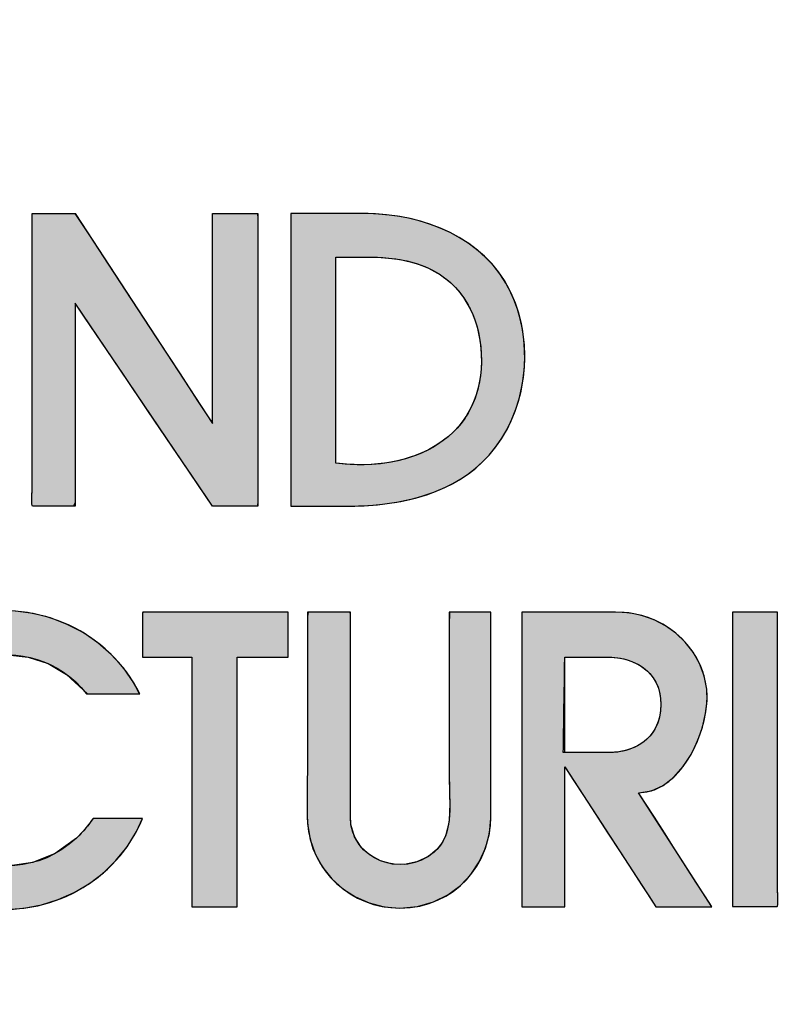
# Model space of a CAD drawing. Header units: inches. Extents: x 0 to 253, y 1 to 187.
# Tile 10 of 17: x 236 to 244, y 11 to 21. Entities that reach past the tile are written whole.
import ezdxf
from ezdxf import colors
from ezdxf.entities.mleader import LeaderData, LeaderLine
from ezdxf.math import Vec2, Vec3

# ---------------------------------------------------------------- set-up
doc = ezdxf.new("R2010")
doc.units = ezdxf.units.IN
doc.header["$MEASUREMENT"] = 0
doc.layers.add('Default', color=7, linetype='Continuous')

# ---------------------------------------------------------------- blocks, each defined once
blk = doc.blocks.new('_DOT')
at = {"color": 0}
blk.add_line((0, 0), (-1, 0), dxfattribs=at)
at = {"color": 0, "const_width": 0.333}
blk.add_lwpolyline([(-0.1665, 0, 1), (0.1665, 0, 1)], format="xyb", close=True, dxfattribs=at)
blk = doc.blocks.new('block_2')
at = {"layer": 'Default', "linetype": 'Continuous'}
for points in [[(0.24683, 0.05811), (0.23145, 0.04686), (0.215, 0.04023), (0.1981, 0.03788), (0.18134, 0.03942), (0.16533, 0.04452), (0.15068, 0.05279), (0.13798, 0.06387), (0.12784, 0.07742), (0.12087, 0.09305), (0.11767, 0.11041), (0.11884, 0.12913), (0.1237, 0.14549), (0.13141, 0.15943), (0.14153, 0.17108), (0.15359, 0.18031), (0.16711, 0.187), (0.1816, 0.19102), (0.19658, 0.19224), (0.21158, 0.19054), (0.22611, 0.18578), (0.2397, 0.17786), (0.25187, 0.16663), (0.25487, 0.16367), (0.25699, 0.16367), (0.2604, 0.16367), (0.26474, 0.16367), (0.2697, 0.16367), (0.27491, 0.16367), (0.28006, 0.16367), (0.28478, 0.16367), (0.28875, 0.16367), (0.29163, 0.16367), (0.29307, 0.16367), (0.28884, 0.17158), (0.28122, 0.18255), (0.2724, 0.19238), (0.26252, 0.201), (0.25172, 0.20837), (0.24015, 0.21442), (0.22795, 0.21909), (0.21526, 0.22232), (0.20223, 0.22406), (0.189, 0.22424), (0.17572, 0.2228), (0.16193, 0.2195), (0.1484, 0.21424), (0.13587, 0.2073), (0.12445, 0.19884), (0.11426, 0.18903), (0.1054, 0.17802), (0.09799, 0.16599), (0.09213, 0.1531), (0.08795, 0.13951), (0.08555, 0.1254), (0.08504, 0.11092), (0.08631, 0.09702), (0.08907, 0.08441), (0.0934, 0.07235), (0.09917, 0.06095), (0.10626, 0.05031), (0.11454, 0.04056), (0.12388, 0.03179), (0.13415, 0.02413), (0.14525, 0.01768), (0.15702, 0.01255), (0.16937, 0.00885), (0.18226, 0.00665), (0.19546, 0.00598), (0.20851, 0.00687), (0.22126, 0.00926), (0.23358, 0.0131), (0.24533, 0.01832), (0.25638, 0.02486), (0.26659, 0.03267), (0.27583, 0.04167), (0.28396, 0.05181), (0.29085, 0.06302), (0.29522, 0.07245), (0.29404, 0.07245), (0.2915, 0.07245), (0.28789, 0.07245), (0.28355, 0.07245), (0.27879, 0.07245), (0.27392, 0.07245), (0.26926, 0.07245), (0.26513, 0.07245), (0.26184, 0.07245), (0.25972, 0.07245), (0.25895, 0.07229), (0.25798, 0.07089), (0.25698, 0.06951), (0.25596, 0.06815), (0.25491, 0.06681), (0.25383, 0.06549), (0.25272, 0.0642), (0.25159, 0.06293), (0.25044, 0.06169), (0.24926, 0.06047), (0.24806, 0.05928)], [(0.29526, 0.19042), (0.29609, 0.19042), (0.29835, 0.19042), (0.30175, 0.19042), (0.30595, 0.19042), (0.31064, 0.19042), (0.31551, 0.19042), (0.32023, 0.19042), (0.3245, 0.19042), (0.328, 0.19042), (0.33041, 0.19042), (0.33141, 0.19042), (0.33142, 0.1871), (0.33142, 0.17639), (0.33142, 0.15982), (0.33142, 0.139), (0.33142, 0.11552), (0.33142, 0.09097), (0.33142, 0.06696), (0.33142, 0.04507), (0.33142, 0.02691), (0.33142, 0.01407), (0.33142, 0.00815), (0.33188, 0.00793), (0.33369, 0.00793), (0.33659, 0.00793), (0.34029, 0.00793), (0.34451, 0.00793), (0.34895, 0.00793), (0.35332, 0.00793), (0.35735, 0.00793), (0.36073, 0.00793), (0.36317, 0.00793), (0.3644, 0.00793), (0.36449, 0.00983), (0.36449, 0.01902), (0.36449, 0.03442), (0.36449, 0.05444), (0.36449, 0.07746), (0.36449, 0.10191), (0.36449, 0.12618), (0.36449, 0.14868), (0.36449, 0.16781), (0.36449, 0.18197), (0.36449, 0.18956), (0.36476, 0.19042), (0.36647, 0.19042), (0.36949, 0.19042), (0.37349, 0.19042), (0.37813, 0.19042), (0.3831, 0.19042), (0.38808, 0.19042), (0.39272, 0.19042), (0.39672, 0.19042), (0.39973, 0.19042), (0.40145, 0.19042), (0.40172, 0.19057), (0.40172, 0.19195), (0.40172, 0.19451), (0.40172, 0.19798), (0.40172, 0.20205), (0.40172, 0.20645), (0.40172, 0.21088), (0.40172, 0.21505), (0.40172, 0.21867), (0.40172, 0.22146), (0.40172, 0.22313), (0.39941, 0.22347), (0.39247, 0.22347), (0.38554, 0.22347), (0.3786, 0.22347), (0.37167, 0.22347), (0.36474, 0.22347), (0.3578, 0.22347), (0.35087, 0.22347), (0.34394, 0.22347), (0.337, 0.22347), (0.33007, 0.22347), (0.32409, 0.22347), (0.32146, 0.22347), (0.31882, 0.22347), (0.31618, 0.22347), (0.31354, 0.22347), (0.31091, 0.22347), (0.30827, 0.22347), (0.30563, 0.22347), (0.30299, 0.22347), (0.30036, 0.22347), (0.29772, 0.22347), (0.29538, 0.22346), (0.29532, 0.22263), (0.29528, 0.22063), (0.29525, 0.21769), (0.29524, 0.21408), (0.29523, 0.21003), (0.29523, 0.20579), (0.29524, 0.20161), (0.29524, 0.19774), (0.29525, 0.19442), (0.29526, 0.19189)], [(0.48348, 0.0069), (0.49641, 0.00805), (0.50815, 0.01135), (0.51863, 0.01652), (0.52775, 0.02332), (0.53543, 0.03147), (0.54159, 0.04072), (0.54614, 0.05081), (0.549, 0.06148), (0.55008, 0.07247), (0.55009, 0.07768), (0.55009, 0.09055), (0.55009, 0.10973), (0.55009, 0.13283), (0.55009, 0.15746), (0.55009, 0.18121), (0.55009, 0.2017), (0.55009, 0.21652), (0.55009, 0.22329), (0.54939, 0.22347), (0.54693, 0.22347), (0.54313, 0.22347), (0.5385, 0.22347), (0.53351, 0.22347), (0.52866, 0.22347), (0.52442, 0.22347), (0.52129, 0.22347), (0.51975, 0.22347), (0.51967, 0.21349), (0.51967, 0.19976), (0.51967, 0.18603), (0.51967, 0.1723), (0.51967, 0.15858), (0.51967, 0.14485), (0.51967, 0.13112), (0.51967, 0.11739), (0.51967, 0.10367), (0.51971, 0.09503), (0.51986, 0.08912), (0.51998, 0.08307), (0.5199, 0.07699), (0.51944, 0.07098), (0.51845, 0.06515), (0.51676, 0.0596), (0.51419, 0.05444), (0.51059, 0.04976), (0.50432, 0.04464), (0.49589, 0.04061), (0.48697, 0.03882), (0.478, 0.03913), (0.46943, 0.04143), (0.46167, 0.04559), (0.45517, 0.05149), (0.45037, 0.059), (0.4477, 0.06799), (0.44729, 0.07457), (0.44729, 0.08377), (0.44729, 0.10038), (0.44729, 0.12199), (0.44729, 0.14623), (0.44729, 0.17067), (0.44729, 0.19294), (0.44729, 0.21064), (0.44729, 0.22137), (0.44715, 0.22347), (0.44538, 0.22347), (0.44202, 0.22347), (0.43757, 0.22347), (0.43252, 0.22347), (0.42737, 0.22347), (0.42264, 0.22347), (0.41883, 0.22347), (0.41642, 0.22347), (0.41585, 0.22011), (0.41585, 0.20779), (0.41585, 0.19546), (0.41585, 0.18314), (0.41585, 0.17082), (0.41585, 0.1585), (0.41585, 0.14618), (0.41585, 0.13386), (0.41585, 0.12154), (0.41585, 0.11062), (0.41582, 0.10604), (0.41577, 0.10144), (0.4157, 0.09683), (0.41563, 0.09222), (0.41559, 0.0876), (0.41559, 0.08299), (0.41564, 0.07838), (0.41577, 0.07379), (0.41603, 0.06855), (0.41788, 0.05716), (0.42156, 0.04656), (0.42688, 0.03691), (0.43368, 0.02834), (0.44176, 0.02101), (0.45097, 0.01505), (0.4611, 0.01062), (0.472, 0.00785)], [(0.75986, 0.22347), (0.75952, 0.22347), (0.75855, 0.22347), (0.75703, 0.22347), (0.75506, 0.22347), (0.75272, 0.22347), (0.75009, 0.22347), (0.74727, 0.22347), (0.74432, 0.22347), (0.74135, 0.22347), (0.73844, 0.22347), (0.73567, 0.22347), (0.73313, 0.22347), (0.7309, 0.22347), (0.72907, 0.22347), (0.72773, 0.22347), (0.72696, 0.22347), (0.72681, 0.22321), (0.72681, 0.21955), (0.72681, 0.21198), (0.72681, 0.20106), (0.72681, 0.18734), (0.72681, 0.17139), (0.72681, 0.15376), (0.72681, 0.13502), (0.72681, 0.11571), (0.72681, 0.09641), (0.72681, 0.07766), (0.72681, 0.06004), (0.72681, 0.04409), (0.72681, 0.03037), (0.72681, 0.01944), (0.72681, 0.01187), (0.72681, 0.00821), (0.72811, 0.00795), (0.73007, 0.00795), (0.73203, 0.00795), (0.734, 0.00795), (0.73596, 0.00795), (0.73792, 0.00795), (0.73988, 0.00795), (0.74184, 0.00795), (0.7438, 0.00795), (0.74576, 0.00795), (0.74772, 0.00795), (0.74968, 0.00795), (0.75164, 0.00795), (0.75361, 0.00795), (0.75557, 0.00795), (0.75753, 0.00795), (0.75949, 0.00795), (0.75963, 0.00806), (0.75974, 0.00834), (0.75982, 0.00879), (0.75989, 0.00937), (0.75993, 0.01007), (0.75996, 0.01085), (0.75998, 0.01171), (0.75998, 0.0126), (0.75998, 0.01352), (0.75997, 0.01443), (0.75995, 0.01531), (0.75993, 0.01614), (0.75991, 0.01689), (0.75989, 0.01755), (0.75987, 0.01808), (0.75986, 0.01846), (0.75986, 0.02007), (0.75986, 0.02442), (0.75986, 0.02876), (0.75986, 0.03311), (0.75986, 0.03745), (0.75986, 0.0418), (0.75986, 0.04614), (0.75986, 0.05049), (0.75986, 0.05483), (0.75986, 0.05918), (0.75986, 0.06352), (0.75986, 0.06787), (0.75986, 0.07222), (0.75986, 0.07656), (0.75986, 0.08091), (0.75986, 0.08525), (0.75986, 0.0896), (0.75986, 0.09634), (0.75986, 0.10429), (0.75986, 0.11223), (0.75986, 0.12018), (0.75986, 0.12812), (0.75986, 0.13607), (0.75986, 0.14401), (0.75986, 0.15196), (0.75986, 0.1599), (0.75986, 0.16785), (0.75986, 0.17579), (0.75986, 0.18374), (0.75986, 0.19168), (0.75986, 0.19963), (0.75986, 0.20758), (0.75986, 0.21552)]]:
    blk.add_hatch(color=7, dxfattribs=at).paths.add_polyline_path(points)
h = blk.add_hatch(color=7, dxfattribs=at)
edge = h.paths.add_edge_path()
edge.add_spline(control_points=[(0.65814, 0.09132), (0.69081, 0.09132), (0.7112, 0.14076), (0.70795, 0.16715), (0.70388, 0.20069), (0.67434, 0.22347), (0.64133, 0.22347)], knot_values=[0, 0, 0, 0, 0.5, 0.5, 0.5, 1, 1, 1, 1], degree=3, periodic=0)
edge.add_spline(control_points=[(0.64133, 0.22347), (0.64133, 0.22347), (0.57265, 0.22347), (0.57265, 0.22347)], knot_values=[0, 0, 0, 0, 1, 1, 1, 1], degree=3, periodic=0)
edge.add_spline(control_points=[(0.57265, 0.22347), (0.57265, 0.22347), (0.57265, 0.00793), (0.57265, 0.00793)], knot_values=[0, 0, 0, 0, 1, 1, 1, 1], degree=3, periodic=0)
edge.add_spline(control_points=[(0.57265, 0.00793), (0.57265, 0.00793), (0.60413, 0.00793), (0.60413, 0.00793)], knot_values=[0, 0, 0, 0, 1, 1, 1, 1], degree=3, periodic=0)
edge.add_spline(control_points=[(0.60413, 0.00793), (0.60413, 0.00793), (0.60413, 0.11018), (0.60413, 0.11018)], knot_values=[0, 0, 0, 0, 1, 1, 1, 1], degree=3, periodic=0)
edge.add_spline(control_points=[(0.60413, 0.11018), (0.60413, 0.11018), (0.66732, 0.01311), (0.66732, 0.01311)], knot_values=[0, 0, 0, 0, 1, 1, 1, 1], degree=3, periodic=0)
edge.add_spline(control_points=[(0.66732, 0.01311), (0.66732, 0.01311), (0.67068, 0.00793), (0.67068, 0.00793)], knot_values=[0, 0, 0, 0, 1, 1, 1, 1], degree=3, periodic=0)
edge.add_spline(control_points=[(0.67068, 0.00793), (0.67068, 0.00793), (0.71164, 0.00793), (0.71164, 0.00793)], knot_values=[0, 0, 0, 0, 1, 1, 1, 1], degree=3, periodic=0)
edge.add_spline(control_points=[(0.71164, 0.00793), (0.71164, 0.00793), (0.65814, 0.09132), (0.65814, 0.09132)], knot_values=[0, 0, 0, 0, 1, 1, 1, 1], degree=3, periodic=0)
edge = h.paths.add_edge_path()
edge.add_spline(control_points=[(0.63555, 0.19042), (0.63555, 0.19042), (0.60413, 0.19042), (0.60413, 0.19042)], knot_values=[0, 0, 0, 0, 1, 1, 1, 1], degree=3, periodic=0)
edge.add_spline(control_points=[(0.60413, 0.19042), (0.60413, 0.19042), (0.60414, 0.1437), (0.60415, 0.12067)], knot_values=[0, 0, 0, 0, 1, 1, 1, 1], degree=3, periodic=0)
edge.add_spline(control_points=[(0.60415, 0.12067), (0.60992, 0.12067), (0.63661, 0.12067), (0.63661, 0.12067)], knot_values=[0, 0, 0, 0, 1, 1, 1, 1], degree=3, periodic=0)
edge.add_spline(control_points=[(0.63661, 0.12067), (0.65344, 0.12067), (0.66945, 0.12906), (0.67333, 0.14655), (0.67333, 0.14656), (0.67334, 0.14656), (0.67334, 0.14657), (0.67919, 0.17309), (0.66128, 0.19042), (0.63555, 0.19042)], knot_values=[0, 0, 0, 0, 0.333333, 0.333333, 0.333333, 0.666667, 0.666667, 0.666667, 1, 1, 1, 1], degree=3, periodic=0)
at = {"layer": 'Default', "color": 7, "linetype": 'Continuous'}
for points in [[(0.19658, 0.19224), (0.21158, 0.19054), (0.22611, 0.18578), (0.2397, 0.17786), (0.25187, 0.16663), (0.25487, 0.16367), (0.25699, 0.16367), (0.2604, 0.16367), (0.26474, 0.16367), (0.2697, 0.16367), (0.27491, 0.16367), (0.28006, 0.16367), (0.28478, 0.16367), (0.28875, 0.16367), (0.29163, 0.16367), (0.29307, 0.16367), (0.28884, 0.17158), (0.28122, 0.18255), (0.2724, 0.19238), (0.26252, 0.201), (0.25172, 0.20837), (0.24015, 0.21442), (0.22795, 0.21909), (0.21526, 0.22232), (0.20223, 0.22406)], [(0.19546, 0.00598), (0.20851, 0.00687), (0.22126, 0.00926), (0.23358, 0.0131), (0.24533, 0.01832), (0.25638, 0.02486), (0.26659, 0.03267), (0.27583, 0.04167), (0.28396, 0.05181), (0.29085, 0.06302), (0.29522, 0.07245), (0.29404, 0.07245), (0.2915, 0.07245), (0.28789, 0.07245), (0.28355, 0.07245), (0.27879, 0.07245), (0.27392, 0.07245), (0.26926, 0.07245), (0.26513, 0.07245), (0.26184, 0.07245), (0.25972, 0.07245), (0.25895, 0.07229), (0.25798, 0.07089), (0.25698, 0.06951), (0.25596, 0.06815), (0.25491, 0.06681), (0.25383, 0.06549), (0.25272, 0.0642), (0.25159, 0.06293), (0.25044, 0.06169), (0.24926, 0.06047), (0.24806, 0.05928), (0.24683, 0.05811), (0.24683, 0.05811), (0.23145, 0.04686), (0.215, 0.04023), (0.1981, 0.03788)]]:
    blk.add_lwpolyline(points, dxfattribs=at)
for points in [[(0.29526, 0.19042), (0.29609, 0.19042), (0.29835, 0.19042), (0.30175, 0.19042), (0.30595, 0.19042), (0.31064, 0.19042), (0.31551, 0.19042), (0.32023, 0.19042), (0.3245, 0.19042), (0.328, 0.19042), (0.33041, 0.19042), (0.33141, 0.19042), (0.33142, 0.1871), (0.33142, 0.17639), (0.33142, 0.15982), (0.33142, 0.139), (0.33142, 0.11552), (0.33142, 0.09097), (0.33142, 0.06696), (0.33142, 0.04507), (0.33142, 0.02691), (0.33142, 0.01407), (0.33142, 0.00815), (0.33188, 0.00793), (0.33369, 0.00793), (0.33659, 0.00793), (0.34029, 0.00793), (0.34451, 0.00793), (0.34895, 0.00793), (0.35332, 0.00793), (0.35735, 0.00793), (0.36073, 0.00793), (0.36317, 0.00793), (0.3644, 0.00793), (0.36449, 0.00983), (0.36449, 0.01902), (0.36449, 0.03442), (0.36449, 0.05444), (0.36449, 0.07746), (0.36449, 0.10191), (0.36449, 0.12618), (0.36449, 0.14868), (0.36449, 0.16781), (0.36449, 0.18197), (0.36449, 0.18956), (0.36476, 0.19042), (0.36647, 0.19042), (0.36949, 0.19042), (0.37349, 0.19042), (0.37813, 0.19042), (0.3831, 0.19042), (0.38808, 0.19042), (0.39272, 0.19042), (0.39672, 0.19042), (0.39973, 0.19042), (0.40145, 0.19042), (0.40172, 0.19057), (0.40172, 0.19195), (0.40172, 0.19451), (0.40172, 0.19798), (0.40172, 0.20205), (0.40172, 0.20645), (0.40172, 0.21088), (0.40172, 0.21505), (0.40172, 0.21867), (0.40172, 0.22146), (0.40172, 0.22313), (0.39941, 0.22347), (0.39247, 0.22347), (0.38554, 0.22347), (0.3786, 0.22347), (0.37167, 0.22347), (0.36474, 0.22347), (0.3578, 0.22347), (0.35087, 0.22347), (0.34394, 0.22347), (0.337, 0.22347), (0.33007, 0.22347), (0.32409, 0.22347), (0.32146, 0.22347), (0.31882, 0.22347), (0.31618, 0.22347), (0.31354, 0.22347), (0.31091, 0.22347), (0.30827, 0.22347), (0.30563, 0.22347), (0.30299, 0.22347), (0.30036, 0.22347), (0.29772, 0.22347), (0.29538, 0.22346), (0.29532, 0.22263), (0.29528, 0.22063), (0.29525, 0.21769), (0.29524, 0.21408), (0.29523, 0.21003), (0.29523, 0.20579), (0.29524, 0.20161), (0.29524, 0.19774), (0.29525, 0.19442), (0.29526, 0.19189), (0.29526, 0.19042)], [(0.48348, 0.0069), (0.49641, 0.00805), (0.50815, 0.01135), (0.51863, 0.01652), (0.52775, 0.02332), (0.53543, 0.03147), (0.54159, 0.04072), (0.54614, 0.05081), (0.549, 0.06148), (0.55008, 0.07247), (0.55009, 0.07768), (0.55009, 0.09055), (0.55009, 0.10973), (0.55009, 0.13283), (0.55009, 0.15746), (0.55009, 0.18121), (0.55009, 0.2017), (0.55009, 0.21652), (0.55009, 0.22329), (0.54939, 0.22347), (0.54693, 0.22347), (0.54313, 0.22347), (0.5385, 0.22347), (0.53351, 0.22347), (0.52866, 0.22347), (0.52442, 0.22347), (0.52129, 0.22347), (0.51975, 0.22347), (0.51967, 0.21349), (0.51967, 0.19976), (0.51967, 0.18603), (0.51967, 0.1723), (0.51967, 0.15858), (0.51967, 0.14485), (0.51967, 0.13112), (0.51967, 0.11739), (0.51967, 0.10367), (0.51971, 0.09503), (0.51986, 0.08912), (0.51998, 0.08307), (0.5199, 0.07699), (0.51944, 0.07098), (0.51845, 0.06515), (0.51676, 0.0596), (0.51419, 0.05444), (0.51059, 0.04976), (0.50432, 0.04464), (0.49589, 0.04061), (0.48697, 0.03882), (0.478, 0.03913), (0.46943, 0.04143), (0.46167, 0.04559), (0.45517, 0.05149), (0.45037, 0.059), (0.4477, 0.06799), (0.44729, 0.07457), (0.44729, 0.08377), (0.44729, 0.10038), (0.44729, 0.12199), (0.44729, 0.14623), (0.44729, 0.17067), (0.44729, 0.19294), (0.44729, 0.21064), (0.44729, 0.22137), (0.44715, 0.22347), (0.44538, 0.22347), (0.44202, 0.22347), (0.43757, 0.22347), (0.43252, 0.22347), (0.42737, 0.22347), (0.42264, 0.22347), (0.41883, 0.22347), (0.41642, 0.22347), (0.41585, 0.22011), (0.41585, 0.20779), (0.41585, 0.19546), (0.41585, 0.18314), (0.41585, 0.17082), (0.41585, 0.1585), (0.41585, 0.14618), (0.41585, 0.13386), (0.41585, 0.12154), (0.41585, 0.11062), (0.41582, 0.10604), (0.41577, 0.10144), (0.4157, 0.09683), (0.41563, 0.09222), (0.41559, 0.0876), (0.41559, 0.08299), (0.41564, 0.07838), (0.41577, 0.07379), (0.41603, 0.06855), (0.41788, 0.05716), (0.42156, 0.04656), (0.42688, 0.03691), (0.43368, 0.02834), (0.44176, 0.02101), (0.45097, 0.01505), (0.4611, 0.01062), (0.472, 0.00785), (0.48348, 0.0069)], [(0.65814, 0.09132), (0.66756, 0.09273), (0.67617, 0.09667), (0.68392, 0.10271), (0.69072, 0.11041), (0.69651, 0.11934), (0.70123, 0.12906), (0.7048, 0.13913), (0.70715, 0.14913), (0.70823, 0.15861), (0.70795, 0.16715), (0.70599, 0.17688), (0.70263, 0.18589), (0.69801, 0.19411), (0.69225, 0.20146), (0.6855, 0.20789), (0.67787, 0.2133), (0.66951, 0.21764), (0.66055, 0.22083), (0.65111, 0.2228), (0.64133, 0.22347), (0.63941, 0.22347), (0.63419, 0.22347), (0.62649, 0.22347), (0.61715, 0.22347), (0.60699, 0.22347), (0.59682, 0.22347), (0.58748, 0.22347), (0.57979, 0.22347), (0.57457, 0.22347), (0.57265, 0.22347), (0.57265, 0.21744), (0.57265, 0.20105), (0.57265, 0.17691), (0.57265, 0.1476), (0.57265, 0.1157), (0.57265, 0.0838), (0.57265, 0.05449), (0.57265, 0.03035), (0.57265, 0.01397), (0.57265, 0.00793), (0.57353, 0.00793), (0.57592, 0.00793), (0.57945, 0.00793), (0.58373, 0.00793), (0.58839, 0.00793), (0.59304, 0.00793), (0.59733, 0.00793), (0.60085, 0.00793), (0.60324, 0.00793), (0.60413, 0.00793), (0.60413, 0.0108), (0.60413, 0.01857), (0.60413, 0.03002), (0.60413, 0.04392), (0.60413, 0.05905), (0.60413, 0.07419), (0.60413, 0.08809), (0.60413, 0.09954), (0.60413, 0.10731), (0.60413, 0.11018), (0.6059, 0.10746), (0.6107, 0.10008), (0.61778, 0.08921), (0.62637, 0.07601), (0.63572, 0.06164), (0.64507, 0.04728), (0.65367, 0.03408), (0.66075, 0.0232), (0.66555, 0.01583), (0.66732, 0.01311), (0.66741, 0.01296), (0.66767, 0.01257), (0.66804, 0.01199), (0.6685, 0.01129), (0.669, 0.01052), (0.6695, 0.00976), (0.66995, 0.00905), (0.67033, 0.00847), (0.67059, 0.00808), (0.67068, 0.00793), (0.67183, 0.00793), (0.67494, 0.00793), (0.67953, 0.00793), (0.6851, 0.00793), (0.69116, 0.00793), (0.69722, 0.00793), (0.7028, 0.00793), (0.70738, 0.00793), (0.7105, 0.00793), (0.71164, 0.00793), (0.71014, 0.01027), (0.70608, 0.01661), (0.70009, 0.02594), (0.69281, 0.03728), (0.68489, 0.04962), (0.67697, 0.06197), (0.66969, 0.07331), (0.6637, 0.08264), (0.65963, 0.08898), (0.65814, 0.09132)], [(0.75986, 0.22347), (0.75952, 0.22347), (0.75855, 0.22347), (0.75703, 0.22347), (0.75506, 0.22347), (0.75272, 0.22347), (0.75009, 0.22347), (0.74727, 0.22347), (0.74432, 0.22347), (0.74135, 0.22347), (0.73844, 0.22347), (0.73567, 0.22347), (0.73313, 0.22347), (0.7309, 0.22347), (0.72907, 0.22347), (0.72773, 0.22347), (0.72696, 0.22347), (0.72681, 0.22321), (0.72681, 0.21955), (0.72681, 0.21198), (0.72681, 0.20106), (0.72681, 0.18734), (0.72681, 0.17139), (0.72681, 0.15376), (0.72681, 0.13502), (0.72681, 0.11571), (0.72681, 0.09641), (0.72681, 0.07766), (0.72681, 0.06004), (0.72681, 0.04409), (0.72681, 0.03037), (0.72681, 0.01944), (0.72681, 0.01187), (0.72681, 0.00821), (0.72811, 0.00795), (0.73007, 0.00795), (0.73203, 0.00795), (0.734, 0.00795), (0.73596, 0.00795), (0.73792, 0.00795), (0.73988, 0.00795), (0.74184, 0.00795), (0.7438, 0.00795), (0.74576, 0.00795), (0.74772, 0.00795), (0.74968, 0.00795), (0.75164, 0.00795), (0.75361, 0.00795), (0.75557, 0.00795), (0.75753, 0.00795), (0.75949, 0.00795), (0.75963, 0.00806), (0.75974, 0.00834), (0.75982, 0.00879), (0.75989, 0.00937), (0.75993, 0.01007), (0.75996, 0.01085), (0.75998, 0.01171), (0.75998, 0.0126), (0.75998, 0.01352), (0.75997, 0.01443), (0.75995, 0.01531), (0.75993, 0.01614), (0.75991, 0.01689), (0.75989, 0.01755), (0.75987, 0.01808), (0.75986, 0.01846), (0.75986, 0.02007), (0.75986, 0.02442), (0.75986, 0.02876), (0.75986, 0.03311), (0.75986, 0.03745), (0.75986, 0.0418), (0.75986, 0.04614), (0.75986, 0.05049), (0.75986, 0.05483), (0.75986, 0.05918), (0.75986, 0.06352), (0.75986, 0.06787), (0.75986, 0.07222), (0.75986, 0.07656), (0.75986, 0.08091), (0.75986, 0.08525), (0.75986, 0.0896), (0.75986, 0.09634), (0.75986, 0.10429), (0.75986, 0.11223), (0.75986, 0.12018), (0.75986, 0.12812), (0.75986, 0.13607), (0.75986, 0.14401), (0.75986, 0.15196), (0.75986, 0.1599), (0.75986, 0.16785), (0.75986, 0.17579), (0.75986, 0.18374), (0.75986, 0.19168), (0.75986, 0.19963), (0.75986, 0.20758), (0.75986, 0.21552), (0.75986, 0.22347)], [(0.60305, 0.12067), (0.60307, 0.1214), (0.6031, 0.12345), (0.60315, 0.12664), (0.60321, 0.1308), (0.60329, 0.13574), (0.60337, 0.14128), (0.60346, 0.14725), (0.60356, 0.15345), (0.60365, 0.15972), (0.60375, 0.16587), (0.60384, 0.17171), (0.60392, 0.17707), (0.60399, 0.18177), (0.60405, 0.18563), (0.6041, 0.18846), (0.60412, 0.19009), (0.60416, 0.19042), (0.6047, 0.19042), (0.6058, 0.19042), (0.60739, 0.19042), (0.60939, 0.19042), (0.61172, 0.19042), (0.61429, 0.19042), (0.61702, 0.19042), (0.61984, 0.19042), (0.62265, 0.19042), (0.62539, 0.19042), (0.62796, 0.19042), (0.63028, 0.19042), (0.63228, 0.19042), (0.63388, 0.19042), (0.63498, 0.19042), (0.63552, 0.19042), (0.6386, 0.19033), (0.64302, 0.1899), (0.64724, 0.18912), (0.65123, 0.18799), (0.65498, 0.18652), (0.65846, 0.18473), (0.66165, 0.18262), (0.66454, 0.18021), (0.6671, 0.1775), (0.66932, 0.17452), (0.67116, 0.17126), (0.67262, 0.16774), (0.67367, 0.16396), (0.67428, 0.15995), (0.67445, 0.15571), (0.67414, 0.15124), (0.67334, 0.14657), (0.67334, 0.14657), (0.67334, 0.14657), (0.67334, 0.14657), (0.67334, 0.14656), (0.67334, 0.14656), (0.67334, 0.14656), (0.67333, 0.14656), (0.67333, 0.14656), (0.67333, 0.14656), (0.67333, 0.14656), (0.67333, 0.14656), (0.67333, 0.14655), (0.67333, 0.14655), (0.67333, 0.14655), (0.67333, 0.14655), (0.67333, 0.14655), (0.67308, 0.14551), (0.67217, 0.14252), (0.67102, 0.13974), (0.66963, 0.13714), (0.66804, 0.13474), (0.66625, 0.13253), (0.66427, 0.13052), (0.66213, 0.12869), (0.65983, 0.12705), (0.65739, 0.12561), (0.65482, 0.12435), (0.65214, 0.12327), (0.64937, 0.12239), (0.64652, 0.12169), (0.6436, 0.12117), (0.64063, 0.12083), (0.63762, 0.12068), (0.63645, 0.12067), (0.63567, 0.12067), (0.63431, 0.12067), (0.63245, 0.12067), (0.63019, 0.12067), (0.62761, 0.12067), (0.6248, 0.12067), (0.62184, 0.12067), (0.61883, 0.12067), (0.61584, 0.12067), (0.61297, 0.12067), (0.6103, 0.12067), (0.60793, 0.12067), (0.60592, 0.12067), (0.60439, 0.12067), (0.6034, 0.12067), (0.60305, 0.12067)]]:
    blk.add_lwpolyline(points, close=True, dxfattribs=at)
for points, knots in [([(0.29317, 0.16367), (0.27083, 0.20894), (0.21875, 0.23279), (0.16984, 0.22163), (0.11624, 0.20938), (0.07967, 0.1572), (0.08561, 0.10278), (0.08997, 0.05451), (0.13028, 0.01424), (0.17784, 0.00724), (0.22689, -0.00026), (0.27634, 0.02614), (0.29526, 0.07245)], [0, 0, 0, 0, 0.25, 0.25, 0.25, 0.5, 0.5, 0.5, 0.75, 0.75, 0.75, 1, 1, 1, 1]), ([(0.40172, 0.22347), (0.37603, 0.22347), (0.35036, 0.22347), (0.32468, 0.22347), (0.31491, 0.22347), (0.30514, 0.22347), (0.29538, 0.22347), (0.29514, 0.22347), (0.29526, 0.19364), (0.29526, 0.19042)], [0, 0, 0, 0, 0.333333, 0.333333, 0.333333, 0.666667, 0.666667, 0.666667, 1, 1, 1, 1]), ([(0.41585, 0.22347), (0.41585, 0.18612), (0.41585, 0.14879), (0.41585, 0.11146), (0.41585, 0.09759), (0.41517, 0.08349), (0.41596, 0.06962), (0.41806, 0.03386), (0.448, 0.0069), (0.48348, 0.0069)], [0, 0, 0, 0, 0.333333, 0.333333, 0.333333, 0.666667, 0.666667, 0.666667, 1, 1, 1, 1]), ([(0.51967, 0.22347), (0.51967, 0.18187), (0.51967, 0.14027), (0.51967, 0.09867), (0.51967, 0.08159), (0.52294, 0.0603), (0.50856, 0.04782), (0.48589, 0.02815), (0.44729, 0.0419), (0.44729, 0.07348)], [0, 0, 0, 0, 0.333333, 0.333333, 0.333333, 0.666667, 0.666667, 0.666667, 1, 1, 1, 1]), ([(0.65814, 0.09132), (0.69081, 0.09132), (0.7112, 0.14076), (0.70795, 0.16715), (0.70388, 0.20069), (0.67434, 0.22347), (0.64133, 0.22347)], [0, 0, 0, 0, 0.5, 0.5, 0.5, 1, 1, 1, 1]), ([(0.72681, 0.00795), (0.7377, 0.00795), (0.74859, 0.00795), (0.75949, 0.00795), (0.76031, 0.00795), (0.75986, 0.01761), (0.75986, 0.01862), (0.75986, 0.04276), (0.75986, 0.06691), (0.75986, 0.09104), (0.75986, 0.13519), (0.75986, 0.17931), (0.75986, 0.22347)], [0, 0, 0, 0, 0.25, 0.25, 0.25, 0.5, 0.5, 0.5, 0.75, 0.75, 0.75, 1, 1, 1, 1]), ([(0.24683, 0.05811), (0.19257, 0.0074), (0.10403, 0.05945), (0.11926, 0.13128), (0.13251, 0.19393), (0.21412, 0.21437), (0.25433, 0.16367)], [0, 0, 0, 0, 0.5, 0.5, 0.5, 1, 1, 1, 1]), ([(0.63555, 0.19042), (0.66128, 0.19042), (0.67919, 0.17309), (0.67334, 0.14657), (0.67334, 0.14656), (0.67333, 0.14656), (0.67333, 0.14655), (0.66945, 0.12906), (0.65344, 0.12067), (0.63661, 0.12067)], [0, 0, 0, 0, 0.333333, 0.333333, 0.333333, 0.666667, 0.666667, 0.666667, 1, 1, 1, 1])]:
    blk.add_open_spline(points, degree=3, knots=knots, dxfattribs=at)
for points in [[(0.40172, 0.19042), (0.40172, 0.19042), (0.40172, 0.22347), (0.40172, 0.22347)], [(0.44729, 0.22347), (0.44729, 0.22347), (0.41585, 0.22347), (0.41585, 0.22347)], [(0.44729, 0.07348), (0.44729, 0.07348), (0.44729, 0.22347), (0.44729, 0.22347)], [(0.55009, 0.22347), (0.55009, 0.22347), (0.51967, 0.22347), (0.51967, 0.22347)], [(0.55009, 0.07348), (0.55009, 0.07348), (0.55009, 0.22347), (0.55009, 0.22347)], [(0.64133, 0.22347), (0.64133, 0.22347), (0.57265, 0.22347), (0.57265, 0.22347)], [(0.57265, 0.22347), (0.57265, 0.22347), (0.57265, 0.00793), (0.57265, 0.00793)], [(0.75986, 0.22347), (0.75986, 0.22347), (0.72681, 0.22347), (0.72681, 0.22347)], [(0.72681, 0.22347), (0.72681, 0.22347), (0.72681, 0.00795), (0.72681, 0.00795)], [(0.29526, 0.19042), (0.29526, 0.19042), (0.33142, 0.19042), (0.33142, 0.19042)], [(0.33142, 0.19042), (0.33142, 0.19042), (0.33142, 0.00793), (0.33142, 0.00793)], [(0.36449, 0.00793), (0.36449, 0.00793), (0.36449, 0.19042), (0.36449, 0.19042)], [(0.36449, 0.19042), (0.36449, 0.19042), (0.40172, 0.19042), (0.40172, 0.19042)], [(0.60415, 0.12067), (0.60414, 0.1437), (0.60413, 0.19042), (0.60413, 0.19042)], [(0.60413, 0.19042), (0.60413, 0.19042), (0.63555, 0.19042), (0.63555, 0.19042)], [(0.25433, 0.16367), (0.25433, 0.16367), (0.29317, 0.16367), (0.29317, 0.16367)], [(0.63661, 0.12067), (0.63661, 0.12067), (0.60992, 0.12067), (0.60415, 0.12067)], [(0.60413, 0.00793), (0.60413, 0.00793), (0.60413, 0.11018), (0.60413, 0.11018)], [(0.60413, 0.11018), (0.60413, 0.11018), (0.66732, 0.01311), (0.66732, 0.01311)], [(0.71164, 0.00793), (0.71164, 0.00793), (0.65814, 0.09132), (0.65814, 0.09132)], [(0.25906, 0.07245), (0.25552, 0.06721), (0.25142, 0.06238), (0.24683, 0.05811)], [(0.29526, 0.07245), (0.29526, 0.07245), (0.25906, 0.07245), (0.25906, 0.07245)], [(0.48348, 0.0069), (0.52437, 0.0069), (0.55009, 0.03994), (0.55009, 0.07348)], [(0.33142, 0.00793), (0.33142, 0.00793), (0.36449, 0.00793), (0.36449, 0.00793)], [(0.57265, 0.00793), (0.57265, 0.00793), (0.60413, 0.00793), (0.60413, 0.00793)], [(0.66732, 0.01311), (0.66732, 0.01311), (0.67068, 0.00793), (0.67068, 0.00793)], [(0.67068, 0.00793), (0.67068, 0.00793), (0.71164, 0.00793), (0.71164, 0.00793)]]:
    blk.add_open_spline(points, degree=3, dxfattribs=at)
blk = doc.blocks.new('Block1')
at = {"layer": 'Default', "linetype": 'Continuous'}
blk.add_hatch(color=7, dxfattribs=at).paths.add_polyline_path([(2.3073, 1.21448), (2.3073, 1.19871), (2.3073, 1.18293), (2.3073, 1.16716), (2.3073, 1.15138), (2.3073, 1.13561), (2.3073, 1.11983), (2.3073, 1.10406), (2.3073, 1.08828), (2.3073, 1.07727), (2.3073, 1.06864), (2.3073, 1.06001), (2.3073, 1.05138), (2.3073, 1.04275), (2.3073, 1.03412), (2.3073, 1.0255), (2.3073, 1.01687), (2.3073, 1.01096), (2.30727, 1.01006), (2.30723, 1.00867), (2.3072, 1.00697), (2.30718, 1.00516), (2.3072, 1.00342), (2.30727, 1.00194), (2.30742, 1.00092), (2.30765, 1.00054), (2.31138, 1.00054), (2.31512, 1.00054), (2.31885, 1.00054), (2.32258, 1.00054), (2.32631, 1.00054), (2.33004, 1.00054), (2.33378, 1.00054), (2.33752, 1.00054), (2.33877, 1.00323), (2.33877, 1.01597), (2.33877, 1.0364), (2.33877, 1.06144), (2.33877, 1.08803), (2.33877, 1.11307), (2.33877, 1.1335), (2.33877, 1.14624), (2.33924, 1.14824), (2.34567, 1.13875), (2.35802, 1.12054), (2.37419, 1.0967), (2.3921, 1.07028), (2.40967, 1.04439), (2.4248, 1.02208), (2.43541, 1.00643), (2.43941, 1.00054), (2.44072, 1.00054), (2.44421, 1.00054), (2.44918, 1.00054), (2.45496, 1.00054), (2.46085, 1.00054), (2.46617, 1.00054), (2.47023, 1.00054), (2.47235, 1.00054), (2.4725, 1.00442), (2.4725, 1.02279), (2.4725, 1.05224), (2.4725, 1.08835), (2.4725, 1.12667), (2.4725, 1.16278), (2.4725, 1.19223), (2.4725, 1.2106), (2.47235, 1.21448), (2.47023, 1.21448), (2.46617, 1.21448), (2.46085, 1.21448), (2.45496, 1.21448), (2.44918, 1.21448), (2.44421, 1.21448), (2.44072, 1.21448), (2.43941, 1.21448), (2.43941, 1.20838), (2.43941, 1.19218), (2.43941, 1.16909), (2.43941, 1.14227), (2.43941, 1.11493), (2.43941, 1.09024), (2.43941, 1.07139), (2.43941, 1.06156), (2.43758, 1.06364), (2.42894, 1.07682), (2.41508, 1.09797), (2.3981, 1.1239), (2.38007, 1.15143), (2.36309, 1.17736), (2.34923, 1.19851), (2.34059, 1.21169), (2.33862, 1.21448), (2.33661, 1.21448), (2.33275, 1.21448), (2.32769, 1.21448), (2.32209, 1.21448), (2.3166, 1.21448), (2.31187, 1.21448), (2.30855, 1.21448)])
h = blk.add_hatch(color=7, dxfattribs=at)
h.paths.add_polyline_path([(2.6417, 1.03775), (2.64647, 1.04355), (2.65077, 1.04971), (2.65458, 1.05619), (2.65792, 1.06295), (2.66077, 1.06996), (2.66314, 1.07717), (2.66503, 1.08454), (2.66642, 1.09204), (2.66733, 1.09962), (2.66775, 1.10725), (2.66768, 1.11488), (2.66711, 1.12247), (2.66604, 1.12999), (2.66448, 1.13739), (2.66242, 1.14464), (2.65986, 1.15169), (2.65671, 1.15867), (2.65285, 1.16555), (2.64845, 1.17195), (2.64356, 1.17788), (2.63821, 1.18333), (2.63245, 1.18832), (2.62632, 1.19285), (2.61985, 1.19693), (2.61308, 1.20057), (2.60606, 1.20377), (2.59883, 1.20653), (2.59143, 1.20888), (2.58388, 1.2108), (2.57625, 1.21232), (2.56856, 1.21343), (2.56085, 1.21414), (2.55317, 1.21446), (2.55037, 1.21448), (2.54911, 1.21448), (2.54692, 1.21448), (2.54393, 1.21448), (2.54029, 1.21448), (2.53613, 1.21448), (2.5316, 1.21448), (2.52684, 1.21448), (2.52199, 1.21448), (2.51718, 1.21448), (2.51256, 1.21448), (2.50826, 1.21448), (2.50443, 1.21448), (2.50121, 1.21448), (2.49874, 1.21448), (2.49715, 1.21448), (2.49659, 1.21448), (2.49659, 1.21227), (2.49659, 1.20598), (2.49659, 1.19618), (2.49659, 1.18343), (2.49659, 1.16827), (2.49659, 1.15127), (2.49659, 1.13296), (2.49659, 1.11393), (2.49659, 1.0947), (2.49659, 1.07585), (2.49659, 1.05792), (2.49659, 1.04146), (2.49659, 1.02704), (2.49659, 1.01521), (2.49659, 1.00653), (2.49659, 1.00154), (2.49664, 1.00054), (2.49736, 1.00054), (2.49885, 1.00054), (2.50101, 1.00054), (2.50371, 1.00054), (2.50685, 1.00054), (2.51033, 1.00054), (2.51402, 1.00054), (2.51783, 1.00054), (2.52163, 1.00054), (2.52533, 1.00054), (2.5288, 1.00054), (2.53195, 1.00054), (2.53465, 1.00054), (2.5368, 1.00054), (2.5383, 1.00054), (2.53902, 1.00054), (2.54352, 1.00058), (2.55024, 1.0008), (2.55698, 1.00124), (2.56373, 1.0019), (2.57046, 1.0028), (2.57715, 1.00395), (2.58378, 1.00538), (2.59032, 1.00709), (2.59676, 1.00909), (2.60306, 1.01142), (2.60922, 1.01407), (2.6152, 1.01707), (2.62098, 1.02042), (2.62654, 1.02416), (2.63187, 1.02828), (2.63693, 1.03281)])
h.paths.add_polyline_path([(2.52963, 1.1825), (2.52963, 1.18179), (2.52963, 1.17976), (2.52963, 1.17651), (2.52963, 1.17217), (2.52963, 1.16685), (2.52963, 1.16065), (2.52963, 1.15371), (2.52963, 1.14613), (2.52963, 1.13803), (2.52963, 1.12953), (2.52963, 1.12073), (2.52963, 1.11177), (2.52963, 1.10274), (2.52963, 1.09378), (2.52963, 1.08498), (2.52963, 1.07648), (2.52963, 1.06838), (2.52963, 1.0608), (2.52963, 1.05386), (2.52963, 1.04767), (2.52963, 1.04234), (2.52963, 1.038), (2.52963, 1.03475), (2.52963, 1.03272), (2.52963, 1.03202), (2.53628, 1.03128), (2.54289, 1.03086), (2.54944, 1.03077), (2.55591, 1.03099), (2.56228, 1.03154), (2.56854, 1.03242), (2.57464, 1.03361), (2.58059, 1.03514), (2.58635, 1.03699), (2.5919, 1.03918), (2.59722, 1.04169), (2.6023, 1.04453), (2.6071, 1.04771), (2.61161, 1.05122), (2.61581, 1.05506), (2.61968, 1.05924), (2.62319, 1.06376), (2.62633, 1.06861), (2.62906, 1.0738), (2.63138, 1.07934), (2.63326, 1.08521), (2.63468, 1.09143), (2.63561, 1.09799), (2.63605, 1.1049), (2.63595, 1.11216), (2.63574, 1.11534), (2.63543, 1.11849), (2.635, 1.12162), (2.63447, 1.12471), (2.63383, 1.12776), (2.63308, 1.13077), (2.63222, 1.13374), (2.63125, 1.13666), (2.63017, 1.13952), (2.62898, 1.14232), (2.62767, 1.14506), (2.62625, 1.14773), (2.62472, 1.15033), (2.62308, 1.15286), (2.62132, 1.15531), (2.61945, 1.15767), (2.61746, 1.15995), (2.61535, 1.16213), (2.61313, 1.16422), (2.61079, 1.16621), (2.60834, 1.16809), (2.60576, 1.16987), (2.60307, 1.17153), (2.60026, 1.17308), (2.59732, 1.17451), (2.59469, 1.17566), (2.59205, 1.1767), (2.5894, 1.17764), (2.58675, 1.17847), (2.58409, 1.17921), (2.58143, 1.17987), (2.57876, 1.18043), (2.57609, 1.18092), (2.57342, 1.18133), (2.57073, 1.18168), (2.56804, 1.18197), (2.56535, 1.18219), (2.56264, 1.18237), (2.55993, 1.1825), (2.55722, 1.18259), (2.55449, 1.18265), (2.55176, 1.18267), (2.54902, 1.18268), (2.54628, 1.18266), (2.54352, 1.18263), (2.54076, 1.1826), (2.53799, 1.18256), (2.53521, 1.18253), (2.53243, 1.1825)])
at = {"layer": 'Default', "color": 7, "linetype": 'Continuous'}
for points in [[(2.3073, 1.21448), (2.30855, 1.21448), (2.31187, 1.21448), (2.3166, 1.21448), (2.32209, 1.21448), (2.32769, 1.21448), (2.33275, 1.21448), (2.33661, 1.21448), (2.33862, 1.21448), (2.34059, 1.21169), (2.34923, 1.19851), (2.36309, 1.17736), (2.38007, 1.15143), (2.3981, 1.1239), (2.41508, 1.09797), (2.42894, 1.07682), (2.43758, 1.06364), (2.43941, 1.06156), (2.43941, 1.07139), (2.43941, 1.09024), (2.43941, 1.11493), (2.43941, 1.14227), (2.43941, 1.16909), (2.43941, 1.19218), (2.43941, 1.20838), (2.43941, 1.21448), (2.44072, 1.21448), (2.44421, 1.21448), (2.44918, 1.21448), (2.45496, 1.21448), (2.46085, 1.21448), (2.46617, 1.21448), (2.47023, 1.21448), (2.47235, 1.21448), (2.4725, 1.2106), (2.4725, 1.19223), (2.4725, 1.16278), (2.4725, 1.12667), (2.4725, 1.08835), (2.4725, 1.05224), (2.4725, 1.02279), (2.4725, 1.00442), (2.47235, 1.00054), (2.47023, 1.00054), (2.46617, 1.00054), (2.46085, 1.00054), (2.45496, 1.00054), (2.44918, 1.00054), (2.44421, 1.00054), (2.44072, 1.00054), (2.43941, 1.00054), (2.43541, 1.00643), (2.4248, 1.02208), (2.40967, 1.04439), (2.3921, 1.07028), (2.37419, 1.0967), (2.35802, 1.12054), (2.34567, 1.13875), (2.33924, 1.14824), (2.33877, 1.14624), (2.33877, 1.1335), (2.33877, 1.11307), (2.33877, 1.08803), (2.33877, 1.06144), (2.33877, 1.0364), (2.33877, 1.01597), (2.33877, 1.00323), (2.33752, 1.00054), (2.33378, 1.00054), (2.33004, 1.00054), (2.32631, 1.00054), (2.32258, 1.00054), (2.31885, 1.00054), (2.31512, 1.00054), (2.31138, 1.00054), (2.30765, 1.00054), (2.30742, 1.00092), (2.30727, 1.00194), (2.3072, 1.00342), (2.30718, 1.00516), (2.3072, 1.00697), (2.30723, 1.00867), (2.30727, 1.01006), (2.3073, 1.01096), (2.3073, 1.01687), (2.3073, 1.0255), (2.3073, 1.03412), (2.3073, 1.04275), (2.3073, 1.05138), (2.3073, 1.06001), (2.3073, 1.06864), (2.3073, 1.07727), (2.3073, 1.08828), (2.3073, 1.10406), (2.3073, 1.11983), (2.3073, 1.13561), (2.3073, 1.15138), (2.3073, 1.16716), (2.3073, 1.18293), (2.3073, 1.19871), (2.3073, 1.21448)], [(2.6417, 1.03775), (2.64647, 1.04355), (2.65077, 1.04971), (2.65458, 1.05619), (2.65792, 1.06295), (2.66077, 1.06996), (2.66314, 1.07717), (2.66503, 1.08454), (2.66642, 1.09204), (2.66733, 1.09962), (2.66775, 1.10725), (2.66768, 1.11488), (2.66711, 1.12247), (2.66604, 1.12999), (2.66448, 1.13739), (2.66242, 1.14464), (2.65986, 1.15169), (2.65671, 1.15867), (2.65285, 1.16555), (2.64845, 1.17195), (2.64356, 1.17788), (2.63821, 1.18333), (2.63245, 1.18832), (2.62632, 1.19285), (2.61985, 1.19693), (2.61308, 1.20057), (2.60606, 1.20377), (2.59883, 1.20653), (2.59143, 1.20888), (2.58388, 1.2108), (2.57625, 1.21232), (2.56856, 1.21343), (2.56085, 1.21414), (2.55317, 1.21446), (2.55037, 1.21448), (2.54911, 1.21448), (2.54692, 1.21448), (2.54393, 1.21448), (2.54029, 1.21448), (2.53613, 1.21448), (2.5316, 1.21448), (2.52684, 1.21448), (2.52199, 1.21448), (2.51718, 1.21448), (2.51256, 1.21448), (2.50826, 1.21448), (2.50443, 1.21448), (2.50121, 1.21448), (2.49874, 1.21448), (2.49715, 1.21448), (2.49659, 1.21448), (2.49659, 1.21227), (2.49659, 1.20598), (2.49659, 1.19618), (2.49659, 1.18343), (2.49659, 1.16827), (2.49659, 1.15127), (2.49659, 1.13296), (2.49659, 1.11393), (2.49659, 1.0947), (2.49659, 1.07585), (2.49659, 1.05792), (2.49659, 1.04146), (2.49659, 1.02704), (2.49659, 1.01521), (2.49659, 1.00653), (2.49659, 1.00154), (2.49664, 1.00054), (2.49736, 1.00054), (2.49885, 1.00054), (2.50101, 1.00054), (2.50371, 1.00054), (2.50685, 1.00054), (2.51033, 1.00054), (2.51402, 1.00054), (2.51783, 1.00054), (2.52163, 1.00054), (2.52533, 1.00054), (2.5288, 1.00054), (2.53195, 1.00054), (2.53465, 1.00054), (2.5368, 1.00054), (2.5383, 1.00054), (2.53902, 1.00054), (2.54352, 1.00058), (2.55024, 1.0008), (2.55698, 1.00124), (2.56373, 1.0019), (2.57046, 1.0028), (2.57715, 1.00395), (2.58378, 1.00538), (2.59032, 1.00709), (2.59676, 1.00909), (2.60306, 1.01142), (2.60922, 1.01407), (2.6152, 1.01707), (2.62098, 1.02042), (2.62654, 1.02416), (2.63187, 1.02828), (2.63693, 1.03281), (2.6417, 1.03775)], [(2.52963, 1.1825), (2.53243, 1.1825), (2.53521, 1.18253), (2.53799, 1.18256), (2.54076, 1.1826), (2.54352, 1.18263), (2.54628, 1.18266), (2.54902, 1.18268), (2.55176, 1.18267), (2.55449, 1.18265), (2.55722, 1.18259), (2.55993, 1.1825), (2.56264, 1.18237), (2.56535, 1.18219), (2.56804, 1.18197), (2.57073, 1.18168), (2.57342, 1.18133), (2.57609, 1.18092), (2.57876, 1.18043), (2.58143, 1.17987), (2.58409, 1.17921), (2.58675, 1.17847), (2.5894, 1.17764), (2.59205, 1.1767), (2.59469, 1.17566), (2.59732, 1.17451), (2.60026, 1.17308), (2.60307, 1.17153), (2.60576, 1.16987), (2.60834, 1.16809), (2.61079, 1.16621), (2.61313, 1.16422), (2.61535, 1.16213), (2.61746, 1.15995), (2.61945, 1.15767), (2.62132, 1.15531), (2.62308, 1.15286), (2.62472, 1.15033), (2.62625, 1.14773), (2.62767, 1.14506), (2.62898, 1.14232), (2.63017, 1.13952), (2.63125, 1.13666), (2.63222, 1.13374), (2.63308, 1.13077), (2.63383, 1.12776), (2.63447, 1.12471), (2.635, 1.12162), (2.63543, 1.11849), (2.63574, 1.11534), (2.63595, 1.11216), (2.63605, 1.1049), (2.63561, 1.09799), (2.63468, 1.09143), (2.63326, 1.08521), (2.63138, 1.07934), (2.62906, 1.0738), (2.62633, 1.06861), (2.62319, 1.06376), (2.61968, 1.05924), (2.61581, 1.05506), (2.61161, 1.05122), (2.6071, 1.04771), (2.6023, 1.04453), (2.59722, 1.04169), (2.5919, 1.03918), (2.58635, 1.03699), (2.58059, 1.03514), (2.57464, 1.03361), (2.56854, 1.03242), (2.56228, 1.03154), (2.55591, 1.03099), (2.54944, 1.03077), (2.54289, 1.03086), (2.53628, 1.03128), (2.52963, 1.03202), (2.52963, 1.03272), (2.52963, 1.03475), (2.52963, 1.038), (2.52963, 1.04234), (2.52963, 1.04767), (2.52963, 1.05386), (2.52963, 1.0608), (2.52963, 1.06838), (2.52963, 1.07648), (2.52963, 1.08498), (2.52963, 1.09378), (2.52963, 1.10274), (2.52963, 1.11177), (2.52963, 1.12073), (2.52963, 1.12953), (2.52963, 1.13803), (2.52963, 1.14613), (2.52963, 1.15371), (2.52963, 1.16065), (2.52963, 1.16685), (2.52963, 1.17217), (2.52963, 1.17651), (2.52963, 1.17976), (2.52963, 1.18179), (2.52963, 1.1825)]]:
    blk.add_lwpolyline(points, close=True, dxfattribs=at)
for points, knots in [([(2.33877, 1.00054), (2.32836, 1.00054), (2.31803, 1.00054), (2.30765, 1.00054), (2.30686, 1.00054), (2.3073, 1.01015), (2.3073, 1.01112), (2.3073, 1.03508), (2.3073, 1.05905), (2.3073, 1.08302), (2.3073, 1.12684), (2.3073, 1.17066), (2.3073, 1.21448)], [0, 0, 0, 0, 0.25, 0.25, 0.25, 0.5, 0.5, 0.5, 0.75, 0.75, 0.75, 1, 1, 1, 1]), ([(2.6417, 1.03775), (2.66952, 1.06887), (2.67537, 1.11862), (2.65787, 1.15626), (2.63904, 1.19678), (2.59301, 1.21448), (2.55063, 1.21448)], [0, 0, 0, 0, 0.5, 0.5, 0.5, 1, 1, 1, 1]), ([(2.52963, 1.1825), (2.55297, 1.1825), (2.57536, 1.1846), (2.59732, 1.17451), (2.62227, 1.16314), (2.63465, 1.13875), (2.63595, 1.11216), (2.63898, 1.05027), (2.58512, 1.02455), (2.52963, 1.03202)], [0, 0, 0, 0, 0.333333, 0.333333, 0.333333, 0.666667, 0.666667, 0.666667, 1, 1, 1, 1])]:
    blk.add_open_spline(points, degree=3, knots=knots, dxfattribs=at)
for points in [[(2.3073, 1.21448), (2.3073, 1.21448), (2.33877, 1.21448), (2.33877, 1.21448)], [(2.33877, 1.21448), (2.33877, 1.21448), (2.43941, 1.06085), (2.43941, 1.06085)], [(2.43941, 1.06085), (2.43941, 1.06085), (2.43941, 1.21448), (2.43941, 1.21448)], [(2.43941, 1.21448), (2.43941, 1.21448), (2.4725, 1.21448), (2.4725, 1.21448)], [(2.4725, 1.21448), (2.4725, 1.21448), (2.4725, 1.00054), (2.4725, 1.00054)], [(2.55063, 1.21448), (2.55063, 1.21448), (2.49659, 1.21448), (2.49659, 1.21448)], [(2.49659, 1.21448), (2.49659, 1.21448), (2.49659, 1.00054), (2.49659, 1.00054)], [(2.52963, 1.03202), (2.52963, 1.03202), (2.52963, 1.1825), (2.52963, 1.1825)], [(2.43941, 1.00054), (2.43941, 1.00054), (2.33877, 1.14893), (2.33877, 1.14893)], [(2.33877, 1.14893), (2.33877, 1.14893), (2.33877, 1.00054), (2.33877, 1.00054)], [(2.53907, 1.00054), (2.57606, 1.00054), (2.61601, 1.00907), (2.6417, 1.03775)], [(2.4725, 1.00054), (2.4725, 1.00054), (2.43941, 1.00054), (2.43941, 1.00054)], [(2.49659, 1.00054), (2.49659, 1.00054), (2.53907, 1.00054), (2.53907, 1.00054)]]:
    blk.add_open_spline(points, degree=3, dxfattribs=at)
at = {"layer": 'Default', "color": 7}
blk.add_blockref('block_2', (2.0929, 0.69957), dxfattribs=at)
blk = doc.blocks.new('Block13')
at = {"layer": 'Default', "color": 7}
blk.add_blockref('Block1', (0.03706, 0.08409), dxfattribs=at)
blk = doc.blocks.new('Block11')
at = {"layer": 'Default', "color": 7}
blk.add_blockref('Block13', (0, 0), dxfattribs=at)
blk = doc.blocks.new('Block10')
at = {"layer": 'Default', "color": 7}
blk.add_blockref('Block11', (0, 0), dxfattribs=at)
blk = doc.blocks.new('Block222')
at = {"layer": 'Default', "color": 7, "xscale": 15, "yscale": 15, "zscale": 15}
blk.add_blockref('Block10', (121.713, -88.163), dxfattribs=at)
at = {"layer": 'Default', "color": 7, "linetype": 'Continuous'}
ml = blk.add_multileader_mtext('Standard', dxfattribs=at)
ml.set_content('{\\pxsm0.9;\\fArial|b1||i0||c0|p34;\\W1.;DRZ477\\P}', color=7)
ml.set_leader_properties()
ml.set_arrow_properties(name='DOT')
ml.build(insert=Vec2(0, 0))
ml.multileader.update_dxf_attribs({"leader_type": 0, "dogleg_length": 0, "arrow_head_size": 2.125})
ctx = ml.context
ctx.base_point, ctx.char_height, ctx.arrow_head_size, ctx.landing_gap_size = Vec3(154.362, -85.856), 2.125, 2.125, 0.744
ctx.text_align_type = 1
notes = []
notes.append((ctx, [(0, (0, 0, 0), (0, 0), (1, 0), 1, [])]))
ctx.mtext.insert, ctx.mtext.alignment = Vec3(159.8, -84.794), 2
for ctx, leaders in notes:
    for number, flags, end, landing, length, lines in leaders:
        leader = LeaderData()
        leader.index, (leader.has_last_leader_line, leader.has_dogleg_vector, leader.attachment_direction) = number, flags
        leader.last_leader_point, leader.dogleg_vector, leader.dogleg_length = Vec3(end), Vec3(landing), length
        for number, points, colour, breaks in lines:
            line = LeaderLine()
            line.index, line.vertices, line.color, line.breaks = number, Vec3.list(points), colors.encode_raw_color(colour), breaks
            leader.lines.append(line)
        ctx.leaders.append(leader)

msp = doc.modelspace()

# ---------------------------------------------------------------- block references
at = {"layer": 'Default', "color": 7, "xscale": 0.96, "yscale": 0.96, "zscale": 0.96}
msp.add_blockref('Block222', (85.926, 85.319), dxfattribs=at)

doc.saveas('drawing.dxf')
